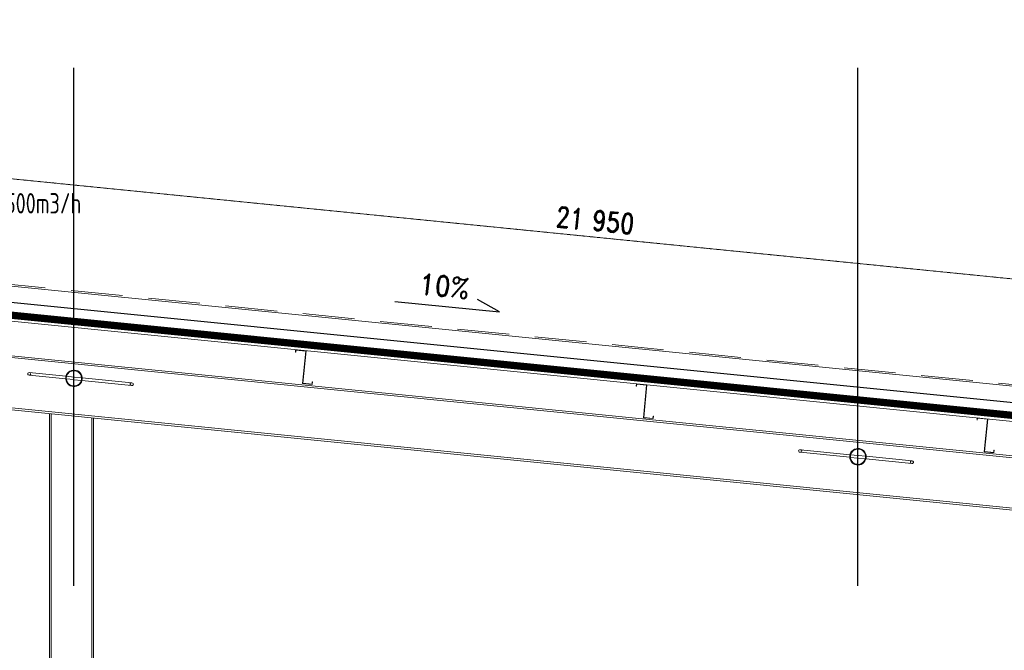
# Model space of a CAD drawing. Header units: millimetres. Extents: x 295996 to 512960, y -33037 to 76497.
# Tile 31 of 256: x 360283 to 366319, y 55607 to 59472. Entities that reach past the tile are written whole.
import ezdxf
from ezdxf.enums import TextEntityAlignment as Align

# ---------------------------------------------------------------- set-up
doc = ezdxf.new("R2010")
doc.units = ezdxf.units.MM
doc.header["$LTSCALE"] = 0.25
for name, pattern in [('DASHDOT', [25.4, 12.7, -6.35, 0, -6.35]), ('DASHED', [19.05, 12.7, -6.35]), ('XKITLINE00', [0])]:
    doc.linetypes.add(name, pattern=pattern)
doc.layers.get('0').update_dxf_attribs({"lineweight": 20})
doc.layers.get('DEFPOINTS').update_dxf_attribs({"lineweight": 20})
for name, color, linetype in [('IN_C_CARKOVANA', 7, 'DASHED'), ('IN_C_OSA', 6, 'DASHDOT'), ('IN_C_TENKA', 7, 'Continuous'), ('IN_TEXT', 7, 'Continuous'), ('V-tvarovky-popis', 7, 'Continuous')]:
    doc.layers.add(name, color=color, linetype=linetype)
for name, color, linetype, lineweight in [('IN_C_TLUSTA', 5, 'Continuous', 20), ('IN_KOTY', 4, 'Continuous', 13), ('IN_NS_TLUSTA', 1, 'Continuous', 20), ('Položka', 2, 'Continuous', 0)]:
    doc.layers.add(name, color=color, linetype=linetype, lineweight=lineweight)
doc.styles.add('Koty', font='romand.shx', dxfattribs={"width": 0.8})
doc.styles.add('Vzduchotechnika', font='isocp.shx', dxfattribs={"width": 0.8})
doc.dimstyles.new('IN_50', dxfattribs={"dimtxt": 125, "dimasz": 125, "dimexe": 75, "dimexo": 300, "dimgap": 40, "dimtad": 1, "dimdec": 4, "dimrnd": 5, "dimdsep": 46, "dimlunit": 6, "dimtxsty": 'Koty', "dimblk": 'OBLIQUE', "dimcen": 40, "dimdle": 75, "dimclrd": 256, "dimclre": 256, "dimclrt": 256, "dimadec": 0, "dimazin": 0, "dimtfac": 1, "dimtdec": 4, "dimtmove": 1, "dimatfit": 3, "dimldrblk": 'ARCHTICK', "dimfxl": 350, "dimfxlon": 1, "dimtolj": 1, "dimtzin": 0, "dimlwd": -1, "dimlwe": -1, "dimarcsym": 0})

# ---------------------------------------------------------------- blocks, each defined once
blk = doc.blocks.new('_OBLIQUE')
at = {"color": 0, "linetype": 'ByBlock'}
blk.add_line((-0.5, -0.5), (0.5, 0.5), dxfattribs=at)
blk = doc.blocks.new('*D57')
at = {"layer": 'DEFPOINTS', "color": 0, "linetype": 'DASHDOT', "transparency": 16777216}
for p in [(352815.3, 58580.9), (374720.5, 57048.1), (374655.3, 56396.9)]:
    blk.add_point(p, dxfattribs=at)
at = {"layer": 'IN_KOTY', "linetype": 'DASHDOT', "transparency": 16777216}
for p, q in [((352845.6, 58883.8), (352887.9, 59306.7)), ((352805.8, 59239.5), (374795.1, 57040.6)), ((374685.6, 56699.8), (374727.9, 57122.7))]:
    blk.add_line(p, q, dxfattribs=at)
at = {"layer": 'IN_KOTY', "linetype": 'DASHDOT', "transparency": 16777216, "xscale": 125, "yscale": 125, "zscale": 125}
for p, rotation in [((352880.5, 59232.1), 174.2894284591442), ((374720.5, 57048.1), 354.2894284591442)]:
    blk.add_blockref('_OBLIQUE', p, dxfattribs=dict(at, rotation=rotation))
at = {"layer": 'IN_KOTY', "linetype": 'DASHDOT', "transparency": 16777216, "insert": (363810.7, 58242.1), "char_height": 125, "attachment_point": 5, "rotation": 354.28943, "style": 'Koty'}
blk.add_mtext('\\A1;21\xa0950', dxfattribs=at)
blk = doc.blocks.new('_ArchTick')
at = {"color": 0, "linetype": 'ByBlock', "const_width": 0.15}
blk.add_lwpolyline([(-0.5, -0.5), (0.5, 0.5)], dxfattribs=at)

msp = doc.modelspace()

# ---------------------------------------------------------------- linework, layer by layer
at = {"layer": 'IN_C_CARKOVANA', "ltscale": 100, "const_width": 40}
msp.add_lwpolyline([(374555.34906, 56225.99232), (352815.34906, 58399.99289)], dxfattribs=at)
at = {"layer": 'IN_C_OSA', "color": 4, "ltscale": 1000}
for p, q in [((360615.34906, 49651.90392), (360615.34906, 59601.90392)), ((365420.34906, 49651.90392), (365420.34906, 59601.90392))]:
    msp.add_line(p, q, dxfattribs=at)
at = {"layer": 'IN_C_TENKA'}
for p, q in [((374555.34906, 56306.39133), (352815.34909, 58480.39189)), ((374557.33913, 56245.89307), (352815.34909, 58420.09264))]:
    msp.add_line(p, q, dxfattribs=at)
at = {"layer": 'IN_C_TLUSTA', "color": 7, "linetype": 'DASHED', "ltscale": 100}
msp.add_line((374656.34322, 56406.84054), (352816.34409, 58590.84102), dxfattribs=at)
at = {"layer": 'IN_NS_TLUSTA'}
for p, q in [((352815.34818, 58580.88189), (374655.34818, 56396.89021)), ((374555.34906, 56190.81776), (352815.34906, 58364.81832))]:
    msp.add_line(p, q, dxfattribs=at)
at = {"layer": 'IN_TEXT'}
for p, q in [((362583.56405, 57745.64154), (363225.18329, 57681.4796)), ((363225.18329, 57681.4796), (363090.12479, 57756.10569))]:
    msp.add_line(p, q, dxfattribs=at)
at = {"layer": 'Položka', "linetype": 'XKITLINE00', "lineweight": 0}
for p, q in [((352815.34703, 58142.20714), (374285.34906, 55995.20716)), ((352815.34713, 58153.76449), (374285.34906, 56006.76451)), ((352815.34438, 57833.67623), (374285.34906, 55686.67597)), ((352890.34428, 57814.61888), (374285.34906, 55675.11862)), ((361972.89939, 57434.99348), (361974.29244, 57448.924)), ((361974.69046, 57434.81438), (361972.89939, 57434.99348)), ((361974.29244, 57448.924), (362038.96986, 57442.45626)), ((361975.9044, 57446.95383), (361974.69046, 57434.81438)), ((362036.99969, 57440.8443), (361975.9044, 57446.95383)), ((362017.07904, 57241.63786), (362036.99969, 57440.8443)), ((362038.96986, 57442.45626), (362019.04922, 57243.24982)), ((360331.61447, 57302.1417), (360333.26952, 57305.99615)), ((360332.47349, 57298.03585), (360331.61447, 57302.1417)), ((360335.61642, 57294.77875), (360332.47349, 57298.03585)), ((360333.26952, 57305.99615), (360336.99518, 57308.56639)), ((360340.20109, 57293.24314), (360335.61642, 57294.77875)), ((360336.99518, 57308.56639), (360341.79315, 57309.16373)), ((360344.99907, 57293.84049), (360340.20109, 57293.24314)), ((360340.20109, 57293.24314), (360565.02532, 57270.76075)), ((360341.79315, 57309.16373), (360346.37783, 57307.62813)), ((360341.79315, 57309.16373), (360566.59473, 57286.68361)), ((360348.72472, 57296.41073), (360344.99907, 57293.84049)), ((360346.37783, 57307.62813), (360349.52075, 57304.37103)), ((360350.37977, 57300.26517), (360348.72472, 57296.41073)), ((360349.52075, 57304.37103), (360350.37977, 57300.26517)), ((360569.08969, 57270.35431), (360612.22222, 57266.04107)), ((360570.53236, 57286.28985), (360613.81427, 57281.96166)), ((360617.56061, 57265.5067), (360660.16583, 57261.24618)), ((360619.15267, 57281.4273), (360661.60834, 57277.18174)), ((360664.10347, 57260.85242), (360968.58113, 57230.40469)), ((360665.67271, 57276.7753), (360970.17319, 57246.32529)), ((360959.15745, 57239.38696), (360960.92465, 57243.23019)), ((360960.12862, 57235.2699), (360959.15745, 57239.38696)), ((360963.57792, 57231.98216), (360960.12862, 57235.2699)), ((360960.92465, 57243.23019), (360964.95669, 57245.7698)), ((360968.58113, 57230.40469), (360963.57792, 57231.98216)), ((360964.95669, 57245.7698), (360970.17319, 57246.32529)), ((360973.79763, 57230.96019), (360968.58113, 57230.40469)), ((360970.17319, 57246.32529), (360975.1764, 57244.74783)), ((360977.82968, 57233.49979), (360973.79763, 57230.96019)), ((360975.1764, 57244.74783), (360978.62571, 57241.46009)), ((360979.59687, 57237.34302), (360977.82968, 57233.49979)), ((360978.62571, 57241.46009), (360979.59687, 57237.34302)), ((362017.07904, 57241.63786), (362076.78128, 57235.66763)), ((362019.04922, 57243.24982), (362075.16932, 57237.63781)), ((362075.16932, 57237.63781), (362076.58227, 57251.76734)), ((362076.84725, 57236.32739), (362076.38993, 57235.95322)), ((362076.58227, 57251.76734), (362078.37333, 57251.58823)), ((362076.78128, 57235.66763), (362078.37333, 57251.58823)), ((364062.47749, 57226.03569), (364063.87054, 57239.96621)), ((364063.87054, 57239.96621), (364128.54796, 57233.49847)), ((364065.4825, 57237.99604), (364064.26856, 57225.85659)), ((364126.57779, 57231.88651), (364065.4825, 57237.99604)), ((364106.65715, 57032.68007), (364126.57779, 57231.88651)), ((364128.54796, 57233.49847), (364108.62732, 57034.29203)), ((364064.26856, 57225.85659), (364062.47749, 57226.03569)), ((360465.34906, 50204.76776), (360465.34906, 57057.11848)), ((360475.54906, 50204.76776), (360475.54906, 57056.09848)), ((360725.14906, 50204.76776), (360725.14906, 57031.13848)), ((360735.34906, 50204.76776), (360735.34906, 57030.11848)), ((364106.65715, 57032.68007), (364166.35938, 57026.70984)), ((364108.62732, 57034.29203), (364164.74742, 57028.68002)), ((364131.60537, 57031.99422), (364129.63519, 57030.38226)), ((364164.74742, 57028.68002), (364166.16037, 57042.80955)), ((364166.16037, 57042.80955), (364167.95144, 57042.63044)), ((364166.35938, 57026.70984), (364167.95144, 57042.63044)), ((366152.05559, 57017.0779), (366153.44865, 57031.00842)), ((366153.84666, 57016.8988), (366152.05559, 57017.0779)), ((366153.44865, 57031.00842), (366218.12606, 57024.54068)), ((366155.06061, 57029.03825), (366153.84666, 57016.8988)), ((366216.15589, 57022.92872), (366155.06061, 57029.03825)), ((366196.23525, 56823.72228), (366216.15589, 57022.92872)), ((366218.12606, 57024.54068), (366198.20542, 56825.33424)), ((365057.90757, 56829.51205), (365059.67476, 56833.35528)), ((365058.87873, 56825.39498), (365057.90757, 56829.51205)), ((365062.32804, 56822.10724), (365058.87873, 56825.39498)), ((365059.67476, 56833.35528), (365063.70681, 56835.89488)), ((365067.33125, 56820.52978), (365062.32804, 56822.10724)), ((365063.70681, 56835.89488), (365068.92331, 56836.45037)), ((365072.54776, 56821.08527), (365067.33125, 56820.52978)), ((365067.33125, 56820.52978), (365372.07015, 56790.0559)), ((365068.92331, 56836.45037), (365073.92652, 56834.87291)), ((365068.92331, 56836.45037), (365373.66228, 56805.97649)), ((365076.5798, 56823.62488), (365072.54776, 56821.08527)), ((365073.92652, 56834.87291), (365077.37583, 56831.58517)), ((365078.347, 56827.46811), (365076.5798, 56823.62488)), ((365077.37583, 56831.58517), (365078.347, 56827.46811)), ((365377.64243, 56805.57847), (365419.94535, 56801.34818)), ((366196.23525, 56823.72228), (366255.93748, 56817.75206)), ((366199.51406, 56838.42062), (366197.54389, 56836.80866)), ((366198.20542, 56825.33424), (366254.32552, 56819.72223)), ((366254.32552, 56819.72223), (366255.73847, 56833.85176)), ((366255.73847, 56833.85176), (366257.52954, 56833.67265)), ((366255.93748, 56817.75206), (366257.52954, 56833.67265)), ((365376.0503, 56789.65789), (365418.35329, 56785.42759)), ((365424.16452, 56784.84622), (365466.66422, 56780.59625)), ((365425.75658, 56800.76682), (365468.25628, 56796.51685)), ((365470.64437, 56780.19824), (365752.16818, 56752.04586)), ((365472.23643, 56796.11883), (365753.76024, 56767.96645)), ((365743.00268, 56761.00231), (365744.73529, 56764.849)), ((365743.93926, 56756.8887), (365743.00268, 56761.00231)), ((365747.29406, 56753.61041), (365743.93926, 56756.8887)), ((365744.73529, 56764.849), (365748.67282, 56767.39805)), ((365752.16818, 56752.04586), (365747.29406, 56753.61041)), ((365748.67282, 56767.39805), (365753.76024, 56767.96645)), ((365757.25559, 56752.61426), (365752.16818, 56752.04586)), ((365753.76024, 56767.96645), (365758.63435, 56766.4019)), ((365761.19313, 56755.16332), (365757.25559, 56752.61426)), ((365758.63435, 56766.4019), (365761.98916, 56763.12361)), ((365762.92574, 56759.01), (365761.19313, 56755.16332)), ((365761.98916, 56763.12361), (365762.92574, 56759.01))]:
    msp.add_line(p, q, dxfattribs=at)
for centre, radius, start, end in [((360615.34906, 57273.76776), 50.8, 17.999999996, 197.999999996), ((360615.34906, 57273.76776), 50.8, 197.999999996, 17.999999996), ((360615.34906, 57273.76776), 46.8, 162.000000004, 342.000000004), ((360615.34906, 57273.76776), 46.8, 342.000000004, 162.000000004), ((365422.15329, 56793.08724), 50.8, 12.289407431, 192.289407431), ((365422.15329, 56793.08724), 46.8, 156.289407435, 336.289407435), ((365422.15329, 56793.08724), 46.8, 336.289407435, 156.289407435), ((365422.15329, 56793.08724), 50.8, 192.289407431, 12.289407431)]:
    msp.add_arc(centre, radius, start, end, dxfattribs=at)

# ---------------------------------------------------------------- texts
at = {"layer": 'IN_TEXT', "style": 'Koty', "width": 0.9}
msp.add_text('10%%%', height=125, rotation=354, dxfattribs=at).set_placement((362726.80891, 57792.99845))
at = {"layer": 'V-tvarovky-popis', "color": 3, "style": 'Vzduchotechnika', "width": 0.8}
msp.add_text('2500m3/h', height=125, dxfattribs=at).set_placement((360659.82622, 58284.13192), align=Align.RIGHT)

# ---------------------------------------------------------------- dimensions: what is measured, and where the dimension line sits
at = {"layer": 'IN_KOTY', "linetype": 'DASHDOT'}
dim = msp.add_aligned_dim(p1=(352815.3481806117, 58580.8818946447), p2=(374655.3481806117, 56396.8902091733), distance=654.4304485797, dimstyle='IN_50', dxfattribs=at)
dim.commit()
dim.dimension.update_dxf_attribs({"geometry": '*D57', "text_midpoint": (363810.6652913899, 58242.0600270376)})

doc.saveas('drawing.dxf')
